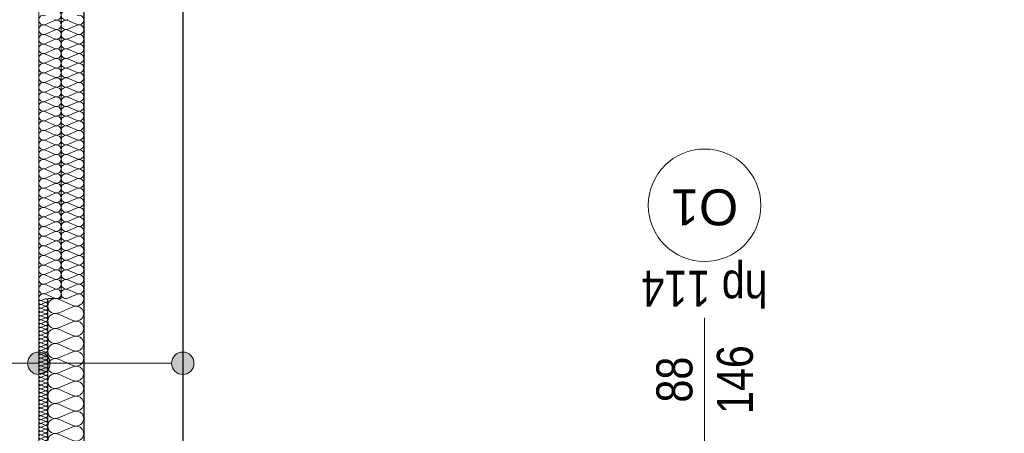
# Model space of a CAD drawing. Extents: x -558982 to 5119495, y -5290134 to 121759.
# Tile 221 of 256: x -439612 to -435237, y -20099 to -18261. Entities that reach past the tile are written whole.
import ezdxf

# ---------------------------------------------------------------- set-up
doc = ezdxf.new("R2010")
doc.units = 0
doc.header["$MEASUREMENT"] = 0
for name, color, linetype in [('Arch ocieplenie', 252, 'Continuous'), ('Arch opisy', 252, 'Continuous'), ('Inwent Izolacje', 252, 'Continuous')]:
    doc.layers.add(name, color=color, linetype=linetype)
for name, color, linetype, lineweight in [('Arch ocieplenie_Nr_Pióra__9', 252, 'Continuous', 13), ('Arch opisy okien_Nr_Pióra__9', 252, 'Continuous', 13), ('Arch opisy_Nr_Pióra__21', 252, 'Continuous', 9), ('Arch opisy_Nr_Pióra__9', 252, 'Continuous', 13), ('Arch wykończenie_Nr_Pióra__3', 252, 'Continuous', 18), ('Inwent Izolacje_Nr_Pióra__2', 252, 'Continuous', 13), ('INWENT. OKNA_Nr_Pióra__21', 252, 'Continuous', 9), ('INWENT. OKNA_Nr_Pióra__5', 252, 'Continuous', 13), ('INWENT.ŚCIANY_Nr_Pióra__1', 252, 'Continuous', 25), ('INWENT.ŚCIANY_Nr_Pióra__2', 252, 'Continuous', 13)]:
    doc.layers.add(name, color=color, linetype=linetype, lineweight=lineweight)
doc.styles.add('GENERATED_STYLE_10', font='arial.ttf')
doc.styles.add('GENERATED_STYLE_5', font='ARIALN.TTF')

# ---------------------------------------------------------------- blocks, each defined once
blk = doc.blocks.new('Izolacja cieplna 14_11', base_point=(-430484.9, 28112.6))
at = {"layer": 'Arch ocieplenie_Nr_Pióra__9', "linetype": 'Continuous'}
for p, q in [((-430414.7, 25249.4), (-430455.1, 25231.6)), ((-430455.1, 25228), (-430414.7, 25210.2)), ((-430414.7, 25206.7), (-430455.1, 25188.9)), ((-430455.1, 25185.3), (-430414.7, 25167.5)), ((-430414.7, 25163.9), (-430455.1, 25146.2)), ((-430455.1, 25142.6), (-430414.7, 25124.8)), ((-430414.7, 25121.2), (-430455.1, 25103.5)), ((-430455.1, 25099.9), (-430414.7, 25082.1)), ((-430414.7, 25078.5), (-430455.1, 25060.8)), ((-430455.1, 25057.2), (-430414.7, 25039.4)), ((-430414.7, 25035.8), (-430455.1, 25018.1)), ((-430455.1, 25014.5), (-430414.7, 24996.7)), ((-430414.7, 24993.1), (-430455.1, 24975.3)), ((-430455.1, 24971.8), (-430414.7, 24954)), ((-430414.7, 24950.4), (-430455.1, 24932.6)), ((-430455.1, 24929), (-430414.7, 24911.3)), ((-430414.7, 24907.7), (-430455.1, 24889.9)), ((-430455.1, 24886.3), (-430414.7, 24868.6)), ((-430414.7, 24865), (-430455.1, 24847.2)), ((-430455.1, 24843.6), (-430414.7, 24825.9)), ((-430414.7, 24822.3), (-430455.1, 24804.5)), ((-430455.1, 24800.9), (-430414.7, 24783.2)), ((-430414.7, 24779.6), (-430455.1, 24761.8)), ((-430455.1, 24758.2), (-430414.7, 24740.4)), ((-430414.7, 24736.9), (-430455.1, 24719.1)), ((-430455.1, 24715.5), (-430414.7, 24697.7)), ((-430414.7, 24694.2), (-430455.1, 24676.4)), ((-430455.1, 24672.8), (-430414.7, 24655)), ((-430414.7, 24651.4), (-430455.1, 24633.7)), ((-430455.1, 24630.1), (-430414.7, 24612.3)), ((-430414.7, 24608.7), (-430455.1, 24591)), ((-430455.1, 24587.4), (-430414.7, 24569.6)), ((-430414.7, 24566), (-430455.1, 24548.3)), ((-430455.1, 24544.7), (-430414.7, 24526.9)), ((-430414.7, 24523.3), (-430455.1, 24505.6)), ((-430455.1, 24502), (-430414.7, 24484.2)), ((-430414.7, 24480.6), (-430455.1, 24462.8)), ((-430455.1, 24459.3), (-430414.7, 24441.5)), ((-430414.7, 24437.9), (-430455.1, 24420.1)), ((-430455.1, 24416.5), (-430414.7, 24398.8)), ((-430414.7, 24395.2), (-430455.1, 24377.4)), ((-430455.1, 24373.8), (-430414.7, 24356.1)), ((-430414.7, 24352.5), (-430455.1, 24334.7)), ((-430455.1, 24331.1), (-430414.7, 24313.4)), ((-430414.7, 24309.8), (-430455.1, 24292)), ((-430455.1, 24288.4), (-430414.7, 24270.7)), ((-430414.7, 24267.1), (-430455.1, 24249.3)), ((-430455.1, 24245.7), (-430414.7, 24227.9)), ((-430414.7, 24224.4), (-430455.1, 24206.6)), ((-430455.1, 24203), (-430414.7, 24185.2)), ((-430414.7, 24181.7), (-430455.1, 24163.9)), ((-430455.1, 24160.3), (-430414.7, 24142.5)), ((-430414.7, 24138.9), (-430455.1, 24121.2)), ((-430455.1, 24117.6), (-430414.7, 24099.8)), ((-430414.7, 24096.2), (-430455.1, 24078.5)), ((-430455.1, 24074.9), (-430414.7, 24057.1)), ((-430414.7, 24053.5), (-430455.1, 24035.8)), ((-430455.1, 24032.2), (-430414.7, 24014.4))]:
    blk.add_line(p, q, dxfattribs=at)
for centre, start_param, end_param in [((-430406.2, 25272.5), 5.870392, 9.837571), ((-430463.7, 25251.2), 2.7288, 6.695979), ((-430406.2, 25229.8), 5.870392, 9.837571), ((-430463.7, 25208.4), 2.7288, 6.695979), ((-430406.2, 25187.1), 5.870392, 9.837571), ((-430463.7, 25165.7), 2.7288, 6.695979), ((-430406.2, 25144.4), 5.870392, 9.837571), ((-430463.7, 25123), 2.7288, 6.695979), ((-430406.2, 25101.7), 5.870392, 9.837571), ((-430463.7, 25080.3), 2.7288, 6.695979), ((-430406.2, 25059), 5.870392, 9.837571), ((-430463.7, 25037.6), 2.7288, 6.695979), ((-430406.2, 25016.3), 5.870392, 9.837571), ((-430463.7, 24994.9), 2.7288, 6.695979), ((-430406.2, 24973.5), 5.870392, 9.837571), ((-430463.7, 24952.2), 2.7288, 6.695979), ((-430406.2, 24930.8), 5.870392, 9.837571), ((-430463.7, 24909.5), 2.7288, 6.695979), ((-430406.2, 24888.1), 5.870392, 9.837571), ((-430463.7, 24866.8), 2.7288, 6.695979), ((-430406.2, 24845.4), 5.870392, 9.837571), ((-430463.7, 24824.1), 2.7288, 6.695979), ((-430406.2, 24802.7), 5.870392, 9.837571), ((-430463.7, 24781.4), 2.7288, 6.695979), ((-430406.2, 24760), 5.870392, 9.837571), ((-430463.7, 24738.7), 2.7288, 6.695979), ((-430406.2, 24717.3), 5.870392, 9.837571), ((-430463.7, 24695.9), 2.7288, 6.695979), ((-430406.2, 24674.6), 5.870392, 9.837571), ((-430463.7, 24653.2), 2.7288, 6.695979), ((-430406.2, 24631.9), 5.870392, 9.837571), ((-430463.7, 24610.5), 2.7288, 6.695979), ((-430463.7, 24567.8), 2.7288, 6.695979), ((-430406.2, 24589.2), 5.870392, 9.837571), ((-430463.7, 24525.1), 2.7288, 6.695979), ((-430406.2, 24546.5), 5.870392, 9.837571), ((-430463.7, 24482.4), 2.7288, 6.695979), ((-430406.2, 24503.8), 5.870392, 9.837571), ((-430463.7, 24439.7), 2.7288, 6.695979), ((-430406.2, 24461), 5.870392, 9.837571), ((-430463.7, 24397), 2.7288, 6.695979), ((-430406.2, 24418.3), 5.870392, 9.837571), ((-430463.7, 24354.3), 2.7288, 6.695979), ((-430406.2, 24375.6), 5.870392, 9.837571), ((-430463.7, 24311.6), 2.7288, 6.695979), ((-430406.2, 24332.9), 5.870392, 9.837571), ((-430463.7, 24268.9), 2.7288, 6.695979), ((-430406.2, 24290.2), 5.870392, 9.837571), ((-430463.7, 24226.2), 2.7288, 6.695979), ((-430406.2, 24247.5), 5.870392, 9.837571), ((-430463.7, 24183.4), 2.7288, 6.695979), ((-430406.2, 24204.8), 5.870392, 9.837571), ((-430463.7, 24140.7), 2.7288, 6.695979), ((-430406.2, 24162.1), 5.870392, 9.837571), ((-430463.7, 24098), 2.7288, 6.695979), ((-430406.2, 24119.4), 5.870392, 9.837571), ((-430463.7, 24055.3), 2.7288, 6.695979), ((-430406.2, 24076.7), 5.870392, 9.837571), ((-430463.7, 24012.6), 2.7288, 4.712389), ((-430406.2, 24034), 5.870392, 9.837571)]:
    blk.add_ellipse(centre, major_axis=(0, -21.4), ratio=0.995956, start_param=start_param, end_param=end_param, dxfattribs=at)
blk = doc.blocks.new('Izolacja cieplna 14_12', base_point=(-430484.9, 24012.6))
at = {"layer": 'Arch ocieplenie_Nr_Pióra__9', "linetype": 'Continuous'}
for p, q in [((-430456.9, 24011.9), (-430473, 24004.8)), ((-430473, 24003.4), (-430456.9, 23996.3)), ((-430456.9, 23994.8), (-430473, 23987.7)), ((-430473, 23986.3), (-430456.9, 23979.2)), ((-430456.9, 23977.8), (-430473, 23970.7)), ((-430473, 23969.2), (-430456.9, 23962.1)), ((-430456.9, 23960.7), (-430473, 23953.6)), ((-430473, 23952.2), (-430456.9, 23945.1)), ((-430456.9, 23943.6), (-430473, 23936.5)), ((-430473, 23935.1), (-430456.9, 23928)), ((-430456.9, 23926.6), (-430473, 23919.5)), ((-430473, 23918), (-430456.9, 23910.9)), ((-430456.9, 23909.5), (-430473, 23902.4)), ((-430473, 23901), (-430456.9, 23893.9)), ((-430456.9, 23892.4), (-430473, 23885.3)), ((-430473, 23883.9), (-430456.9, 23876.8)), ((-430456.9, 23875.4), (-430473, 23868.3)), ((-430473, 23866.8), (-430456.9, 23859.7)), ((-430456.9, 23858.3), (-430473, 23851.2)), ((-430473, 23849.8), (-430456.9, 23842.7)), ((-430456.9, 23841.2), (-430473, 23834.1)), ((-430473, 23832.7), (-430456.9, 23825.6)), ((-430456.9, 23824.2), (-430473, 23817.1)), ((-430473, 23815.6), (-430456.9, 23808.5)), ((-430456.9, 23807.1), (-430473, 23800)), ((-430473, 23798.6), (-430456.9, 23791.5)), ((-430456.9, 23790), (-430473, 23782.9)), ((-430473, 23781.5), (-430456.9, 23774.4)), ((-430456.9, 23773), (-430473, 23765.9)), ((-430473, 23764.4), (-430456.9, 23757.3)), ((-430456.9, 23755.9), (-430473, 23748.8)), ((-430473, 23747.4), (-430456.9, 23740.3)), ((-430456.9, 23738.8), (-430473, 23731.7)), ((-430473, 23730.3), (-430456.9, 23723.2)), ((-430456.9, 23721.8), (-430473, 23714.7)), ((-430473, 23713.2), (-430456.9, 23706.1)), ((-430456.9, 23704.7), (-430473, 23697.6)), ((-430473, 23696.2), (-430456.9, 23689.1)), ((-430456.9, 23687.6), (-430473, 23680.5)), ((-430473, 23679.1), (-430456.9, 23672)), ((-430456.9, 23670.6), (-430473, 23663.5)), ((-430473, 23662), (-430456.9, 23654.9)), ((-430456.9, 23653.5), (-430473, 23646.4)), ((-430473, 23645), (-430456.9, 23637.9)), ((-430456.9, 23636.4), (-430473, 23629.3)), ((-430473, 23627.9), (-430456.9, 23620.8)), ((-430456.9, 23619.4), (-430473, 23612.3)), ((-430473, 23610.8), (-430456.9, 23603.7)), ((-430456.9, 23602.3), (-430473, 23595.2)), ((-430473, 23593.8), (-430456.9, 23586.7)), ((-430456.9, 23585.2), (-430473, 23578.1)), ((-430473, 23576.7), (-430456.9, 23569.6)), ((-430456.9, 23568.2), (-430473, 23561.1)), ((-430473, 23559.6), (-430456.9, 23552.5)), ((-430456.9, 23551.1), (-430473, 23544)), ((-430473, 23542.6), (-430456.9, 23535.5)), ((-430456.9, 23534), (-430473, 23526.9)), ((-430473, 23525.5), (-430456.9, 23518.4)), ((-430456.9, 23517), (-430473, 23509.9)), ((-430473, 23508.4), (-430456.9, 23501.3)), ((-430456.9, 23499.9), (-430473, 23492.8)), ((-430473, 23491.4), (-430456.9, 23484.3)), ((-430456.9, 23482.8), (-430473, 23475.7)), ((-430473, 23474.3), (-430456.9, 23467.2)), ((-430456.9, 23465.8), (-430473, 23458.7)), ((-430473, 23457.2), (-430456.9, 23450.1)), ((-430456.9, 23448.7), (-430473, 23441.6)), ((-430473, 23440.2), (-430456.9, 23433.1)), ((-430456.9, 23431.6), (-430473, 23424.5)), ((-430473, 23423.1), (-430456.9, 23416)), ((-430456.9, 23414.6), (-430473, 23407.5)), ((-430473, 23406), (-430456.9, 23398.9)), ((-430456.9, 23397.5), (-430473, 23390.4)), ((-430473, 23389), (-430456.9, 23381.9)), ((-430456.9, 23380.4), (-430473, 23373.3)), ((-430473, 23371.9), (-430456.9, 23364.8)), ((-430456.9, 23363.4), (-430473, 23356.3)), ((-430473, 23354.8), (-430456.9, 23347.7)), ((-430456.9, 23346.3), (-430473, 23339.2)), ((-430473, 23337.8), (-430456.9, 23330.7)), ((-430456.9, 23329.2), (-430473, 23322.1)), ((-430473, 23320.7), (-430456.9, 23313.6)), ((-430456.9, 23312.2), (-430473, 23305.1)), ((-430473, 23303.6), (-430456.9, 23296.5)), ((-430456.9, 23295.1), (-430473, 23288)), ((-430473, 23286.6), (-430456.9, 23279.5)), ((-430456.9, 23278), (-430473, 23270.9)), ((-430473, 23269.5), (-430456.9, 23262.4)), ((-430456.9, 23261), (-430473, 23253.9)), ((-430473, 23252.4), (-430456.9, 23245.3)), ((-430456.9, 23243.9), (-430473, 23236.8)), ((-430473, 23235.4), (-430456.9, 23228.3)), ((-430456.9, 23226.8), (-430473, 23219.7)), ((-430473, 23218.3), (-430456.9, 23211.2)), ((-430456.9, 23209.8), (-430473, 23202.7)), ((-430473, 23201.2), (-430456.9, 23194.1)), ((-430456.9, 23192.7), (-430473, 23185.6)), ((-430473, 23184.2), (-430456.9, 23177.1)), ((-430456.9, 23175.6), (-430473, 23168.5)), ((-430473, 23167.1), (-430456.9, 23160)), ((-430456.9, 23158.6), (-430473, 23151.5)), ((-430473, 23150), (-430456.9, 23142.9)), ((-430456.9, 23141.5), (-430473, 23134.4)), ((-430473, 23133), (-430456.9, 23125.9)), ((-430456.9, 23124.4), (-430473, 23117.3)), ((-430473, 23115.9), (-430456.9, 23108.8)), ((-430456.9, 23107.4), (-430473, 23100.3)), ((-430473, 23098.8), (-430456.9, 23091.7)), ((-430456.9, 23090.3), (-430473, 23083.2)), ((-430473, 23081.8), (-430456.9, 23074.7)), ((-430456.9, 23073.2), (-430473, 23066.1)), ((-430473, 23064.7), (-430456.9, 23057.6)), ((-430456.9, 23056.2), (-430473, 23049.1)), ((-430473, 23047.6), (-430456.9, 23040.5)), ((-430456.9, 23039.1), (-430473, 23032)), ((-430473, 23030.6), (-430456.9, 23023.5)), ((-430456.9, 23022), (-430473, 23014.9)), ((-430473, 23013.5), (-430456.9, 23006.4)), ((-430456.9, 23005), (-430473, 22997.9)), ((-430473, 22996.4), (-430456.9, 22989.3)), ((-430456.9, 22987.9), (-430473, 22980.8)), ((-430473, 22979.4), (-430456.9, 22972.3)), ((-430456.9, 22970.8), (-430473, 22963.7)), ((-430473, 22962.3), (-430456.9, 22955.2)), ((-430456.9, 22953.8), (-430473, 22946.7)), ((-430473, 22945.2), (-430456.9, 22938.1)), ((-430456.9, 22936.7), (-430473, 22929.6)), ((-430473, 22928.2), (-430456.9, 22921.1)), ((-430456.9, 22919.6), (-430473, 22912.5)), ((-430473, 22911.1), (-430456.9, 22904)), ((-430456.9, 22902.6), (-430473, 22895.5)), ((-430473, 22894), (-430456.9, 22886.9)), ((-430456.9, 22885.5), (-430473, 22878.4)), ((-430473, 22877), (-430456.9, 22869.9)), ((-430456.9, 22868.4), (-430473, 22861.3)), ((-430473, 22859.9), (-430456.9, 22852.8)), ((-430456.9, 22851.4), (-430473, 22844.3)), ((-430473, 22842.8), (-430456.9, 22835.7)), ((-430456.9, 22834.3), (-430473, 22827.2)), ((-430473, 22825.8), (-430456.9, 22818.7)), ((-430456.9, 22817.2), (-430473, 22810.1)), ((-430473, 22808.7), (-430456.9, 22801.6)), ((-430456.9, 22800.2), (-430473, 22793.1)), ((-430473, 22791.6), (-430456.9, 22784.5)), ((-430456.9, 22783.1), (-430473, 22776)), ((-430473, 22774.6), (-430456.9, 22767.5)), ((-430456.9, 22766), (-430473, 22758.9)), ((-430473, 22757.5), (-430456.9, 22750.4)), ((-430456.9, 22749), (-430473, 22741.9)), ((-430473, 22740.4), (-430456.9, 22733.3))]:
    blk.add_line(p, q, dxfattribs=at)
for centre, start_param, end_param in [((-430476.4, 23995.5), 2.7288, 6.695979), ((-430476.4, 23978.5), 2.7288, 6.695979), ((-430476.4, 24012.6), 4.712389, 6.695979), ((-430453.5, 24004.1), 5.870392, 9.837571), ((-430453.5, 23987), 5.870392, 9.837571), ((-430453.5, 23969.9), 5.870392, 9.837571), ((-430476.4, 23961.4), 2.7288, 6.695979), ((-430476.4, 23944.3), 2.7288, 6.695979), ((-430476.4, 23927.3), 2.7288, 6.695979), ((-430453.5, 23952.9), 5.870392, 9.837571), ((-430453.5, 23935.8), 5.870392, 9.837571), ((-430476.4, 23910.2), 2.7288, 6.695979), ((-430476.4, 23893.1), 2.7288, 6.695979), ((-430453.5, 23918.7), 5.870392, 9.837571), ((-430453.5, 23901.7), 5.870392, 9.837571), ((-430453.5, 23884.6), 5.870392, 9.837571), ((-430476.4, 23876.1), 2.7288, 6.695979), ((-430476.4, 23859), 2.7288, 6.695979), ((-430476.4, 23841.9), 2.7288, 6.695979), ((-430453.5, 23867.5), 5.870392, 9.837571), ((-430453.5, 23850.5), 5.870392, 9.837571), ((-430476.4, 23824.9), 2.7288, 6.695979), ((-430476.4, 23807.8), 2.7288, 6.695979), ((-430453.5, 23833.4), 5.870392, 9.837571), ((-430453.5, 23816.3), 5.870392, 9.837571), ((-430453.5, 23799.3), 5.870392, 9.837571), ((-430476.4, 23790.7), 2.7288, 6.695979), ((-430476.4, 23773.7), 2.7288, 6.695979), ((-430476.4, 23756.6), 2.7288, 6.695979), ((-430453.5, 23782.2), 5.870392, 9.837571), ((-430453.5, 23765.1), 5.870392, 9.837571), ((-430476.4, 23739.5), 2.7288, 6.695979), ((-430476.4, 23722.5), 2.7288, 6.695979), ((-430453.5, 23748.1), 5.870392, 9.837571), ((-430453.5, 23731), 5.870392, 9.837571), ((-430453.5, 23713.9), 5.870392, 9.837571), ((-430476.4, 23705.4), 2.7288, 6.695979), ((-430476.4, 23688.3), 2.7288, 6.695979), ((-430476.4, 23671.3), 2.7288, 6.695979), ((-430453.5, 23696.9), 5.870392, 9.837571), ((-430453.5, 23679.8), 5.870392, 9.837571), ((-430453.5, 23662.7), 5.870392, 9.837571), ((-430476.4, 23654.2), 2.7288, 6.695979), ((-430476.4, 23637.1), 2.7288, 6.695979), ((-430476.4, 23620.1), 2.7288, 6.695979), ((-430453.5, 23645.7), 5.870392, 9.837571), ((-430453.5, 23628.6), 5.870392, 9.837571), ((-430476.4, 23603), 2.7288, 6.695979), ((-430476.4, 23585.9), 2.7288, 6.695979), ((-430453.5, 23611.5), 5.870392, 9.837571), ((-430453.5, 23594.5), 5.870392, 9.837571), ((-430453.5, 23577.4), 5.870392, 9.837571), ((-430476.4, 23568.9), 2.7288, 6.695979), ((-430476.4, 23551.8), 2.7288, 6.695979), ((-430476.4, 23534.7), 2.7288, 6.695979), ((-430453.5, 23560.3), 5.870392, 9.837571), ((-430453.5, 23543.3), 5.870392, 9.837571), ((-430476.4, 23517.7), 2.7288, 6.695979), ((-430476.4, 23500.6), 2.7288, 6.695979), ((-430453.5, 23526.2), 5.870392, 9.837571), ((-430453.5, 23509.1), 5.870392, 9.837571), ((-430453.5, 23492.1), 5.870392, 9.837571), ((-430476.4, 23483.5), 2.7288, 6.695979), ((-430476.4, 23466.5), 2.7288, 6.695979), ((-430476.4, 23449.4), 2.7288, 6.695979), ((-430453.5, 23475), 5.870392, 9.837571), ((-430453.5, 23457.9), 5.870392, 9.837571), ((-430476.4, 23432.3), 2.7288, 6.695979), ((-430476.4, 23415.3), 2.7288, 6.695979), ((-430453.5, 23440.9), 5.870392, 9.837571), ((-430453.5, 23423.8), 5.870392, 9.837571), ((-430453.5, 23406.7), 5.870392, 9.837571), ((-430476.4, 23398.2), 2.7288, 6.695979), ((-430476.4, 23381.1), 2.7288, 6.695979), ((-430476.4, 23364.1), 2.7288, 6.695979), ((-430453.5, 23389.7), 5.870392, 9.837571), ((-430453.5, 23372.6), 5.870392, 9.837571), ((-430476.4, 23347), 2.7288, 6.695979), ((-430476.4, 23329.9), 2.7288, 6.695979), ((-430476.4, 23312.9), 2.7288, 6.695979), ((-430453.5, 23355.5), 5.870392, 9.837571), ((-430453.5, 23338.5), 5.870392, 9.837571), ((-430453.5, 23321.4), 5.870392, 9.837571), ((-430476.4, 23295.8), 2.7288, 6.695979), ((-430476.4, 23278.7), 2.7288, 6.695979), ((-430453.5, 23304.3), 5.870392, 9.837571), ((-430453.5, 23287.3), 5.870392, 9.837571), ((-430453.5, 23270.2), 5.870392, 9.837571), ((-430476.4, 23261.7), 2.7288, 6.695979), ((-430476.4, 23244.6), 2.7288, 6.695979), ((-430476.4, 23227.5), 2.7288, 6.695979), ((-430453.5, 23253.1), 5.870392, 9.837571), ((-430453.5, 23236.1), 5.870392, 9.837571), ((-430476.4, 23210.5), 2.7288, 6.695979), ((-430476.4, 23193.4), 2.7288, 6.695979), ((-430453.5, 23219), 5.870392, 9.837571), ((-430453.5, 23201.9), 5.870392, 9.837571), ((-430453.5, 23184.9), 5.870392, 9.837571), ((-430476.4, 23176.3), 2.7288, 6.695979), ((-430476.4, 23159.3), 2.7288, 6.695979), ((-430476.4, 23142.2), 2.7288, 6.695979), ((-430453.5, 23167.8), 5.870392, 9.837571), ((-430453.5, 23150.7), 5.870392, 9.837571), ((-430476.4, 23125.1), 2.7288, 6.695979), ((-430476.4, 23108.1), 2.7288, 6.695979), ((-430453.5, 23133.7), 5.870392, 9.837571), ((-430453.5, 23116.6), 5.870392, 9.837571), ((-430453.5, 23099.5), 5.870392, 9.837571), ((-430476.4, 23091), 2.7288, 6.695979), ((-430476.4, 23073.9), 2.7288, 6.695979), ((-430476.4, 23056.9), 2.7288, 6.695979), ((-430453.5, 23082.5), 5.870392, 9.837571), ((-430453.5, 23065.4), 5.870392, 9.837571), ((-430476.4, 23039.8), 2.7288, 6.695979), ((-430476.4, 23022.7), 2.7288, 6.695979), ((-430453.5, 23048.3), 5.870392, 9.837571), ((-430453.5, 23031.3), 5.870392, 9.837571), ((-430453.5, 23014.2), 5.870392, 9.837571), ((-430476.4, 23005.7), 2.7288, 6.695979), ((-430476.4, 22988.6), 2.7288, 6.695979), ((-430476.4, 22971.5), 2.7288, 6.695979), ((-430453.5, 22997.1), 5.870392, 9.837571), ((-430453.5, 22980.1), 5.870392, 9.837571), ((-430453.5, 22963), 5.870392, 9.837571), ((-430476.4, 22954.5), 2.7288, 6.695979), ((-430476.4, 22937.4), 2.7288, 6.695979), ((-430476.4, 22920.3), 2.7288, 6.695979), ((-430453.5, 22945.9), 5.870392, 9.837571), ((-430453.5, 22928.9), 5.870392, 9.837571), ((-430476.4, 22903.3), 2.7288, 6.695979), ((-430476.4, 22886.2), 2.7288, 6.695979), ((-430453.5, 22911.8), 5.870392, 9.837571), ((-430453.5, 22894.7), 5.870392, 9.837571), ((-430453.5, 22877.7), 5.870392, 9.837571), ((-430476.4, 22869.1), 2.7288, 6.695979), ((-430476.4, 22852.1), 2.7288, 6.695979), ((-430476.4, 22835), 2.7288, 6.695979), ((-430453.5, 22860.6), 5.870392, 9.837571), ((-430453.5, 22843.5), 5.870392, 9.837571), ((-430476.4, 22817.9), 2.7288, 6.695979), ((-430476.4, 22800.9), 2.7288, 6.695979), ((-430453.5, 22826.5), 5.870392, 9.837571), ((-430453.5, 22809.4), 5.870392, 9.837571), ((-430453.5, 22792.3), 5.870392, 9.837571), ((-430476.4, 22783.8), 2.7288, 6.695979), ((-430476.4, 22766.7), 2.7288, 6.695979), ((-430476.4, 22749.7), 2.7288, 6.695979), ((-430453.5, 22775.3), 5.870392, 9.837571), ((-430453.5, 22758.2), 5.870392, 9.837571), ((-430476.4, 22732.6), 2.7288, 4.712389), ((-430453.5, 22741.1), 5.870392, 9.837571)]:
    blk.add_ellipse(centre, major_axis=(0, -8.53), ratio=0.996928, start_param=start_param, end_param=end_param, dxfattribs=at)
blk = doc.blocks.new('Izolacja cieplna 14_263', base_point=(-430284.9, 22812.6))
at = {"layer": 'Inwent Izolacje_Nr_Pióra__2', "linetype": 'Continuous'}
for p, q in [((-430332.6, 23982.1), (-430397.3, 24009.8)), ((-430397.3, 23948.7), (-430332.6, 23976.5)), ((-430332.6, 23915.4), (-430397.3, 23943.1)), ((-430397.3, 23882.1), (-430332.6, 23909.8)), ((-430332.6, 23848.7), (-430397.3, 23876.5)), ((-430397.3, 23815.4), (-430332.6, 23843.1)), ((-430332.6, 23782.1), (-430397.3, 23809.8)), ((-430397.3, 23748.7), (-430332.6, 23776.5)), ((-430332.6, 23715.4), (-430397.3, 23743.1)), ((-430397.3, 23682.1), (-430332.6, 23709.8)), ((-430332.6, 23648.7), (-430397.3, 23676.5)), ((-430397.3, 23615.4), (-430332.6, 23643.1)), ((-430332.6, 23582.1), (-430397.3, 23609.8)), ((-430397.3, 23548.7), (-430332.6, 23576.5)), ((-430332.6, 23515.4), (-430397.3, 23543.1)), ((-430397.3, 23482.1), (-430332.6, 23509.8)), ((-430332.6, 23448.7), (-430397.3, 23476.5)), ((-430397.3, 23415.4), (-430332.6, 23443.1)), ((-430332.6, 23382.1), (-430397.3, 23409.8)), ((-430397.3, 23348.7), (-430332.6, 23376.5)), ((-430332.6, 23315.4), (-430397.3, 23343.1)), ((-430397.3, 23282.1), (-430332.6, 23309.8)), ((-430332.6, 23248.7), (-430397.3, 23276.5)), ((-430397.3, 23215.4), (-430332.6, 23243.1)), ((-430332.6, 23182.1), (-430397.3, 23209.8)), ((-430397.3, 23148.7), (-430332.6, 23176.5)), ((-430332.6, 23115.4), (-430397.3, 23143.1)), ((-430397.3, 23082.1), (-430332.6, 23109.8)), ((-430332.6, 23048.7), (-430397.3, 23076.5)), ((-430397.3, 23015.4), (-430332.6, 23043.1)), ((-430332.6, 22982.1), (-430397.3, 23009.8)), ((-430397.3, 22948.7), (-430332.6, 22976.5)), ((-430332.6, 22915.4), (-430397.3, 22943.1)), ((-430397.3, 22882.1), (-430332.6, 22909.8)), ((-430332.6, 22848.7), (-430397.3, 22876.5)), ((-430397.3, 22815.4), (-430332.6, 22843.1))]:
    blk.add_line(p, q, dxfattribs=at)
for centre, start_param, end_param in [((-430410.9, 23979.3), 4.299595, 8.266775), ((-430319, 24012.6), 1.158004, 3.141593), ((-430319, 23945.9), 1.158004, 5.125183), ((-430410.9, 23912.6), 4.299595, 8.266775), ((-430319, 23879.3), 1.158004, 5.125183), ((-430410.9, 23845.9), 4.299595, 8.266775), ((-430319, 23812.6), 1.158004, 5.125183), ((-430410.9, 23779.3), 4.299595, 8.266775), ((-430319, 23745.9), 1.158004, 5.125183), ((-430410.9, 23712.6), 4.299595, 8.266775), ((-430319, 23679.3), 1.158004, 5.125183), ((-430410.9, 23645.9), 4.299595, 8.266775), ((-430319, 23612.6), 1.158004, 5.125183), ((-430410.9, 23579.3), 4.299595, 8.266775), ((-430410.9, 23512.6), 4.299595, 8.266775), ((-430319, 23545.9), 1.158004, 5.125183), ((-430319, 23479.3), 1.158004, 5.125183), ((-430410.9, 23445.9), 4.299595, 8.266775), ((-430410.9, 23379.3), 4.299595, 8.266775), ((-430319, 23412.6), 1.158004, 5.125183), ((-430319, 23345.9), 1.158004, 5.125183), ((-430410.9, 23312.6), 4.299595, 8.266775), ((-430410.9, 23245.9), 4.299595, 8.266775), ((-430319, 23279.3), 1.158004, 5.125183), ((-430319, 23212.6), 1.158004, 5.125183), ((-430410.9, 23179.3), 4.299595, 8.266775), ((-430410.9, 23112.6), 4.299595, 8.266775), ((-430319, 23145.9), 1.158004, 5.125183), ((-430319, 23079.3), 1.158004, 5.125183), ((-430410.9, 23045.9), 4.299595, 8.266775), ((-430410.9, 22979.3), 4.299595, 8.266775), ((-430319, 23012.6), 1.158004, 5.125183), ((-430319, 22945.9), 1.158004, 5.125183), ((-430410.9, 22912.6), 4.299595, 8.266775), ((-430319, 22879.3), 1.158004, 5.125183), ((-430410.9, 22845.9), 4.299595, 8.266775), ((-430319, 22812.6), 3.141593, 5.125182)]:
    blk.add_ellipse(centre, major_axis=(-34, 0), ratio=0.979572, start_param=start_param, end_param=end_param, dxfattribs=at)
blk = doc.blocks.new('Izolacja cieplna 14_264', base_point=(-430284.9, 24012.6))
at = {"layer": 'Inwent Izolacje_Nr_Pióra__2', "linetype": 'Continuous'}
for p, q in [((-430314.7, 25231.6), (-430355.1, 25249.4)), ((-430355.1, 25210.2), (-430314.7, 25228)), ((-430314.7, 25188.9), (-430355.1, 25206.6)), ((-430355.1, 25167.5), (-430314.7, 25185.3)), ((-430314.7, 25146.2), (-430355.1, 25163.9)), ((-430355.1, 25124.8), (-430314.7, 25142.6)), ((-430314.7, 25103.5), (-430355.1, 25121.2)), ((-430355.1, 25082.1), (-430314.7, 25099.9)), ((-430314.7, 25060.8), (-430355.1, 25078.5)), ((-430355.1, 25039.4), (-430314.7, 25057.2)), ((-430314.7, 25018.1), (-430355.1, 25035.8)), ((-430355.1, 24996.7), (-430314.7, 25014.5)), ((-430314.7, 24975.3), (-430355.1, 24993.1)), ((-430355.1, 24954), (-430314.7, 24971.8)), ((-430314.7, 24932.6), (-430355.1, 24950.4)), ((-430355.1, 24911.3), (-430314.7, 24929)), ((-430314.7, 24889.9), (-430355.1, 24907.7)), ((-430355.1, 24868.6), (-430314.7, 24886.3)), ((-430314.7, 24847.2), (-430355.1, 24865)), ((-430355.1, 24825.9), (-430314.7, 24843.6)), ((-430314.7, 24804.5), (-430355.1, 24822.3)), ((-430355.1, 24783.2), (-430314.7, 24800.9)), ((-430314.7, 24761.8), (-430355.1, 24779.6)), ((-430355.1, 24740.4), (-430314.7, 24758.2)), ((-430314.7, 24719.1), (-430355.1, 24736.9)), ((-430355.1, 24697.7), (-430314.7, 24715.5)), ((-430314.7, 24676.4), (-430355.1, 24694.1)), ((-430355.1, 24655), (-430314.7, 24672.8)), ((-430314.7, 24633.7), (-430355.1, 24651.4)), ((-430355.1, 24612.3), (-430314.7, 24630.1)), ((-430314.7, 24591), (-430355.1, 24608.7)), ((-430355.1, 24569.6), (-430314.7, 24587.4)), ((-430314.7, 24548.3), (-430355.1, 24566)), ((-430355.1, 24526.9), (-430314.7, 24544.7)), ((-430314.7, 24505.6), (-430355.1, 24523.3)), ((-430355.1, 24484.2), (-430314.7, 24502)), ((-430314.7, 24462.8), (-430355.1, 24480.6)), ((-430355.1, 24441.5), (-430314.7, 24459.3)), ((-430314.7, 24420.1), (-430355.1, 24437.9)), ((-430355.1, 24398.8), (-430314.7, 24416.5)), ((-430314.7, 24377.4), (-430355.1, 24395.2)), ((-430355.1, 24356.1), (-430314.7, 24373.8)), ((-430314.7, 24334.7), (-430355.1, 24352.5)), ((-430355.1, 24313.4), (-430314.7, 24331.1)), ((-430314.7, 24292), (-430355.1, 24309.8)), ((-430355.1, 24270.7), (-430314.7, 24288.4)), ((-430314.7, 24249.3), (-430355.1, 24267.1)), ((-430355.1, 24227.9), (-430314.7, 24245.7)), ((-430314.7, 24206.6), (-430355.1, 24224.4)), ((-430355.1, 24185.2), (-430314.7, 24203)), ((-430314.7, 24163.9), (-430355.1, 24181.6)), ((-430355.1, 24142.5), (-430314.7, 24160.3)), ((-430314.7, 24121.2), (-430355.1, 24138.9)), ((-430355.1, 24099.8), (-430314.7, 24117.6)), ((-430314.7, 24078.5), (-430355.1, 24096.2)), ((-430355.1, 24057.1), (-430314.7, 24074.9)), ((-430314.7, 24035.8), (-430355.1, 24053.5)), ((-430355.1, 24014.4), (-430314.7, 24032.2))]:
    blk.add_line(p, q, dxfattribs=at)
for centre, start_param, end_param in [((-430363.7, 25272.5), 5.870392, 9.837571), ((-430363.7, 25229.8), 5.870392, 9.837571), ((-430306.2, 25251.2), 2.7288, 6.695979), ((-430363.7, 25187.1), 5.870392, 9.837571), ((-430306.2, 25208.4), 2.7288, 6.695979), ((-430363.7, 25144.4), 5.870392, 9.837571), ((-430306.2, 25165.7), 2.7288, 6.695979), ((-430363.7, 25101.7), 5.870392, 9.837571), ((-430306.2, 25123), 2.7288, 6.695979), ((-430363.7, 25059), 5.870392, 9.837571), ((-430306.2, 25080.3), 2.7288, 6.695979), ((-430363.7, 25016.3), 5.870392, 9.837571), ((-430306.2, 25037.6), 2.7288, 6.695979), ((-430363.7, 24973.5), 5.870392, 9.837571), ((-430306.2, 24994.9), 2.7288, 6.695979), ((-430363.7, 24930.8), 5.870392, 9.837571), ((-430306.2, 24952.2), 2.7288, 6.695979), ((-430363.7, 24888.1), 5.870392, 9.837571), ((-430306.2, 24909.5), 2.7288, 6.695979), ((-430363.7, 24845.4), 5.870392, 9.837571), ((-430306.2, 24866.8), 2.7288, 6.695979), ((-430363.7, 24802.7), 5.870392, 9.837571), ((-430306.2, 24824.1), 2.7288, 6.695979), ((-430363.7, 24760), 5.870392, 9.837571), ((-430306.2, 24781.4), 2.7288, 6.695979), ((-430363.7, 24717.3), 5.870392, 9.837571), ((-430306.2, 24738.7), 2.7288, 6.695979), ((-430363.7, 24674.6), 5.870392, 9.837571), ((-430306.2, 24695.9), 2.7288, 6.695979), ((-430363.7, 24631.9), 5.870392, 9.837571), ((-430306.2, 24653.2), 2.7288, 6.695979), ((-430363.7, 24589.2), 5.870392, 9.837571), ((-430306.2, 24610.5), 2.7288, 6.695979), ((-430306.2, 24567.8), 2.7288, 6.695979), ((-430363.7, 24546.5), 5.870392, 9.837571), ((-430306.2, 24525.1), 2.7288, 6.695979), ((-430363.7, 24503.8), 5.870392, 9.837571), ((-430306.2, 24482.4), 2.7288, 6.695979), ((-430363.7, 24461), 5.870392, 9.837571), ((-430306.2, 24439.7), 2.7288, 6.695979), ((-430363.7, 24418.3), 5.870392, 9.837571), ((-430306.2, 24397), 2.7288, 6.695979), ((-430363.7, 24375.6), 5.870392, 9.837571), ((-430306.2, 24354.3), 2.7288, 6.695979), ((-430363.7, 24332.9), 5.870392, 9.837571), ((-430306.2, 24311.6), 2.7288, 6.695979), ((-430363.7, 24290.2), 5.870392, 9.837571), ((-430306.2, 24268.9), 2.7288, 6.695979), ((-430363.7, 24247.5), 5.870392, 9.837571), ((-430306.2, 24226.2), 2.7288, 6.695979), ((-430363.7, 24204.8), 5.870392, 9.837571), ((-430306.2, 24183.4), 2.7288, 6.695979), ((-430363.7, 24162.1), 5.870392, 9.837571), ((-430306.2, 24140.7), 2.7288, 6.695979), ((-430363.7, 24119.4), 5.870392, 9.837571), ((-430306.2, 24098), 2.7288, 6.695979), ((-430363.7, 24076.7), 5.870392, 9.837571), ((-430306.2, 24055.3), 2.7288, 6.695979), ((-430363.7, 24034), 5.870392, 9.837571), ((-430306.2, 24012.6), 4.712389, 6.695979)]:
    blk.add_ellipse(centre, major_axis=(0, 21.4), ratio=0.995956, start_param=start_param, end_param=end_param, dxfattribs=at)
blk = doc.blocks.new('Linia_62', base_point=(-430484.9, 23725.1))
at = {"layer": 'Arch opisy_Nr_Pióra__21', "linetype": 'Continuous'}
blk.add_line((-430484.9, 23725.1), (-431344.7, 23725.1), dxfattribs=at)
blk.add_circle((-431644.7, 23725.1), 300, dxfattribs=at)
blk = doc.blocks.new('Linia_63', base_point=(-429844.9, 23725.1))
at = {"layer": 'Arch opisy_Nr_Pióra__21', "linetype": 'Continuous'}
for points in [[(-430434.9, 23725.1), (-430438.8, 23744.2), (-430449.6, 23760.4), (-430465.8, 23771.3), (-430484.9, 23775.1), (-430504.1, 23771.3), (-430520.3, 23760.4), (-430531.1, 23744.2), (-430534.9, 23725.1), (-430531.1, 23705.9), (-430520.3, 23689.7), (-430504.1, 23678.9), (-430484.9, 23675.1), (-430465.8, 23678.9), (-430449.6, 23689.7), (-430438.8, 23705.9)], [(-429794.9, 23725.1), (-429798.8, 23744.2), (-429809.6, 23760.4), (-429825.8, 23771.3), (-429844.9, 23775.1), (-429864.1, 23771.3), (-429880.3, 23760.4), (-429891.1, 23744.2), (-429894.9, 23725.1), (-429891.1, 23705.9), (-429880.3, 23689.7), (-429864.1, 23678.9), (-429844.9, 23675.1), (-429825.8, 23678.9), (-429809.6, 23689.7), (-429798.8, 23705.9)]]:
    blk.add_hatch(color=256, dxfattribs=at).paths.add_polyline_path(points, flags=0)
blk.add_line((-429894.9, 23725.1), (-430434.9, 23725.1), dxfattribs=at)
for centre in [(-430484.9, 23725.1), (-429844.9, 23725.1)]:
    blk.add_circle(centre, 50, dxfattribs=at)

msp = doc.modelspace()

# ---------------------------------------------------------------- linework, layer by layer
at = {"layer": 'Arch opisy_Nr_Pióra__9', "linetype": 'Continuous'}
msp.add_circle((-436568.5, -19085.6), 250, dxfattribs=at)
at = {"layer": 'Arch wykończenie_Nr_Pióra__3', "linetype": 'Continuous'}
msp.add_line((-439527.5, -15400.6), (-439527.5, -20780.6), dxfattribs=at)
at = {"layer": 'INWENT. OKNA_Nr_Pióra__5', "linetype": 'Continuous'}
msp.add_line((-436568.5, -20495.6), (-436568.5, -19585.6), dxfattribs=at)
at = {"layer": 'INWENT.ŚCIANY_Nr_Pióra__1', "linetype": 'Continuous'}
for p, q in [((-439327.5, -15440.6), (-439327.5, -20600.6)), ((-438887.5, -16520.6), (-438887.5, -20160.6))]:
    msp.add_line(p, q, dxfattribs=at)
at = {"layer": 'INWENT.ŚCIANY_Nr_Pióra__2', "linetype": 'Continuous'}
for p, q in [((-439427.5, -15400.6), (-439427.5, -19500.6)), ((-439427.5, -19500.6), (-439487.5, -19500.6)), ((-439487.5, -19500.6), (-439487.5, -20700.6))]:
    msp.add_line(p, q, dxfattribs=at)

# ---------------------------------------------------------------- block references
at = {"layer": 'Arch ocieplenie', "color": 104, "linetype": 'Continuous', "lineweight": 13, "true_color": 0x029e21}
for name, p in [('Izolacja cieplna 14_11', (-439527.5, -15400.6)), ('Izolacja cieplna 14_12', (-439527.5, -19500.6))]:
    msp.add_blockref(name, p, dxfattribs=at)
at = {"layer": 'Arch opisy', "linetype": 'Continuous'}
for name, p in [('Linia_62', (-439527.5, -19788.1)), ('Linia_63', (-438887.5, -19788.1))]:
    msp.add_blockref(name, p, dxfattribs=at)
at = {"layer": 'Inwent Izolacje', "color": 104, "linetype": 'Continuous', "lineweight": 13, "true_color": 0x029e21}
for name, p in [('Izolacja cieplna 14_264', (-439327.5, -19500.6)), ('Izolacja cieplna 14_263', (-439327.5, -20700.6))]:
    msp.add_blockref(name, p, dxfattribs=at)

# ---------------------------------------------------------------- texts
at = {"layer": 'Arch opisy okien_Nr_Pióra__9', "linetype": 'Continuous', "insert": (-436568.5, -19174.7), "char_height": 160, "attachment_point": 2, "rotation": 180, "style": 'GENERATED_STYLE_10'}
msp.add_mtext('{O1}', dxfattribs=at)
at = {"layer": 'INWENT. OKNA_Nr_Pióra__21', "linetype": 'Continuous', "insert": (-436568.5, -19536.2), "char_height": 160, "attachment_point": 2, "rotation": 180, "style": 'GENERATED_STYLE_5'}
msp.add_mtext('{hp 114}', dxfattribs=at)
at = {"layer": 'INWENT. OKNA_Nr_Pióra__21', "linetype": 'Continuous', "insert": (-436782.7, -19860.6), "char_height": 160, "width": 709.227, "attachment_point": 2, "rotation": 90, "line_spacing_factor": 1.007581, "style": 'GENERATED_STYLE_5'}
msp.add_mtext('{88\\P146}', dxfattribs=at)

doc.saveas('drawing.dxf')
